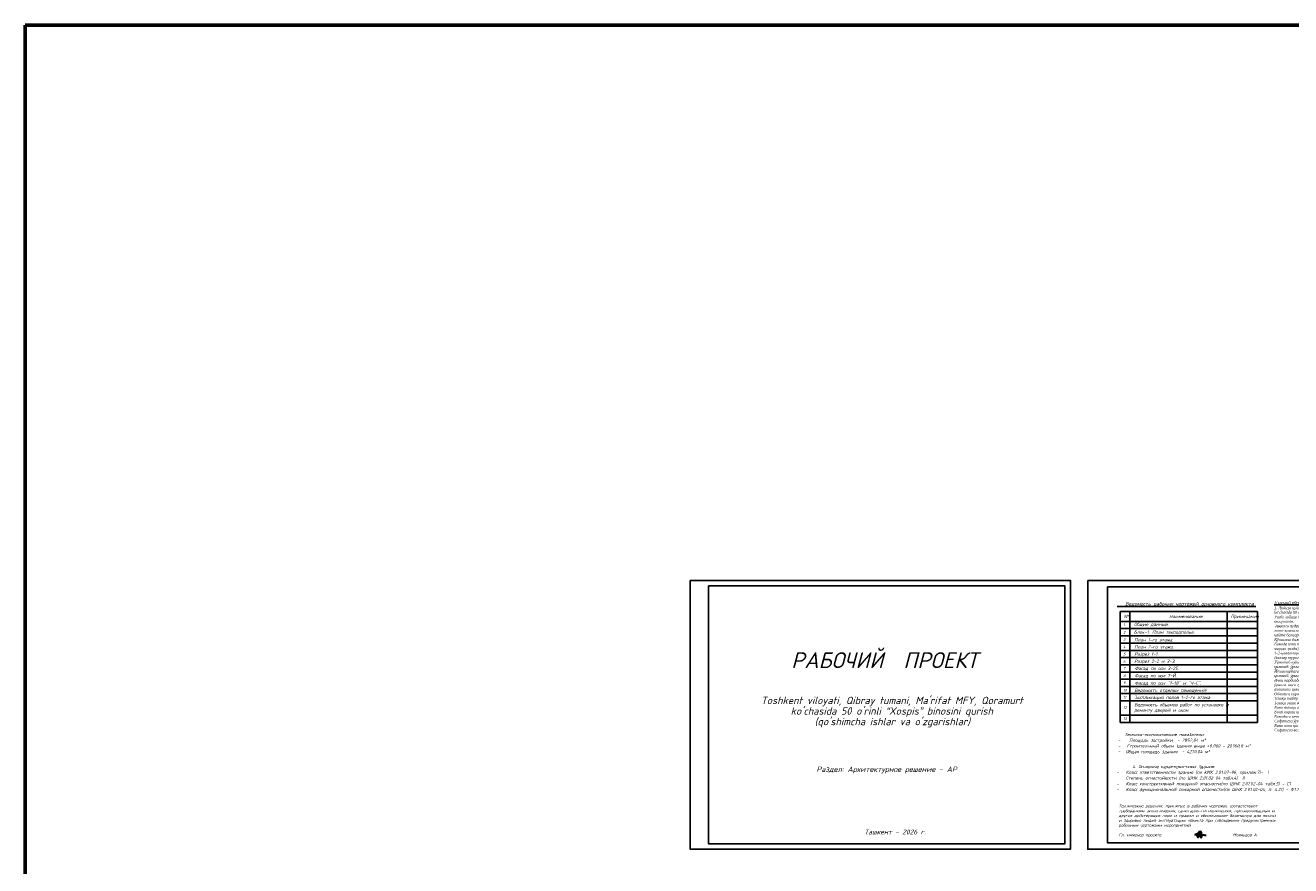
# Model space of a CAD drawing. Header units: millimetres. Extents: x 1112040 to 6903494, y -332921 to -150905.
# Tile 9 of 153: x 1198252 to 1338073, y -243758 to -150905. Entities that reach past the tile are written whole.
import ezdxf

# ---------------------------------------------------------------- set-up
doc = ezdxf.new("R2010")
doc.units = ezdxf.units.MM
doc.styles.add('RomanS', font='times.ttf')
doc.styles.get("Standard").update_dxf_attribs({"font": 'isocpeui.ttf'})
doc.styles.add('style1', font='isocpeui.ttf', dxfattribs={"height": 80})
doc.styles.add('Tahoma', font='tahoma.ttf')

# ---------------------------------------------------------------- blocks, each defined once
blk = doc.blocks.new('A$C4c4061ee')
at = {"color": 184, "lineweight": 30}
blk.add_spline([(-40, -7), (-37, 4), (-34, 8), (-31, 0), (-24, -16), (-17, -23), (-14, -23), (-13, -18), (-13, 13), (-8, 25), (-4, 27), (-3, 21), (-6, 13), (-4, 8), (-4, -10), (-2, -13), (3, -10), (10, 6), (13, 19), (8, 29), (5, 27), (2, 17), (1, -1), (3, -14), (7, -25), (11, -25), (15, -21), (17, -17), (17, -10), (12, 2), (6, 7), (-3, 10), (-10, 12), (-17, 12), (-21, 11), (-22, 8), (-20, 5), (-14, 4), (-1, 2), (11, 1), (22, -1), (38, -3), (43, -4), (49, -4), (55, -6)], degree=3, dxfattribs=at)

msp = doc.modelspace()

# ---------------------------------------------------------------- linework, layer by layer
for p, q in [((1318914.5, -215138.4), (1334219.5, -215138.4)), ((1319222.6, -215676.2), (1319222.6, -227938)), ((1334393.2, -215676.2), (1319222.6, -215676.2)), ((1320304.1, -215676.2), (1320304.1, -227938)), ((1331054.8, -227938), (1331054.8, -215676.2)), ((1334393.2, -227938), (1334393.2, -215676.2)), ((1334393.2, -216766.8), (1319222.6, -216766.8)), ((1334393.2, -217566.6), (1319222.6, -217566.6)), ((1334393.2, -218366.4), (1319222.6, -218366.4)), ((1334393.2, -219166.1), (1319222.6, -219166.1)), ((1334393.2, -219965.9), (1319222.6, -219965.9)), ((1334393.2, -220760.6), (1319222.6, -220760.6)), ((1334393.2, -221557.8), (1319222.6, -221557.8)), ((1334393.2, -222357.5), (1319222.6, -222357.5)), ((1334393.2, -223152.2), (1319222.6, -223152.2)), ((1334393.2, -223949.4), (1319222.6, -223949.4)), ((1334393.2, -224744.1), (1319222.6, -224744.1)), ((1334393.2, -225528.5), (1319222.6, -225528.5)), ((1334393.2, -227138.3), (1319222.6, -227138.3)), ((1334393.2, -227938), (1319222.6, -227938))]:
    msp.add_line(p, q)
at = {"color": 1, "lineweight": 60, "ltscale": 100}
msp.add_lwpolyline([(1198252, -150904.9), (2155604.1, -150904.9), (2155604.1, -261182.8), (1198252, -261182.8)], close=True, dxfattribs=at)
for points in [[(1271726.5, -212237.9), (1313730.7, -212237.9), (1313730.7, -241937.9), (1271726.5, -241937.9), (1271726.5, -212237.9)], [(1315648.4, -212237.9), (1357648.4, -212237.9), (1357648.4, -241937.9), (1315648.4, -241937.9), (1315648.4, -212237.9)]]:
    msp.add_lwpolyline(points)
for points in [[(1273726.5, -212837.9), (1313126.5, -212837.9), (1313126.5, -241337.9), (1273726.5, -241337.9)], [(1317848.4, -212937.9), (1356948.4, -212937.9), (1356948.4, -241237.9), (1317848.4, -241237.9)]]:
    msp.add_lwpolyline(points, close=True)

# ---------------------------------------------------------------- block references
at = {"xscale": 12.40080862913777, "yscale": 12.40080862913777, "zscale": 12.40080862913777}
msp.add_blockref('A$C4c4061ee', (1328051.5, -240328), dxfattribs=at)

# ---------------------------------------------------------------- texts
for s, p in [('2', (1319569.8, -218124.3)), ('1', (1319569.8, -217274.7)), ('4', (1319569.8, -219734.6)), ('3', (1319569.8, -218927.7)), ('5', (1319569.8, -220515.7)), ('7', (1319569.8, -222099)), ('6', (1319569.8, -221345.5)), ('9', (1319569.8, -223690.8)), ('8', (1319569.8, -222909.9)), ('10', (1319569.8, -224515.5)), ('11', (1319569.8, -225300)), ('12', (1319569.8, -226433.2)), ('13', (1319569.8, -227664.3))]:
    msp.add_text(s, height=291.6).set_placement(p)
at = {"style": 'style1'}
for s, height, p in [('РАБОЧИЙ  ПРОЕКТ', 1750.107, (1282883.9, -221928.1)), ('Раздел: Архитектурное решение - АР', 583.369, (1285669.5, -233393.3)), ('Ташкент - 2026 г.', 534.755, (1290974.7, -240300.4))]:
    msp.add_text(s, height=height, dxfattribs=at).set_placement(p)
at = {"ltscale": 100, "attachment_point": 1, "style": 'style1'}
for s, insert, char_height, width in [('Ведомость рабочих чертежей основного комплекта', (1319793, -214621.6), 400, 18291.598), ('№', (1319623.1, -216039.2), 360.9, 391.672), ('Наименование', (1324650.2, -216039.2), 360.855, 3477.229), ('Примечание', (1331446.8, -216039.2), 360.86, 2830.158), ('Блок-1. План техподполье.', (1320738, -217773.2), 360.855, 6732.24), ('Общие данные.', (1320760.7, -216913.9), 360.855, 4885.632), ('План 1-го этажа.', (1320789, -218620.1), 360.855, 5111.685), ('План 2-го этажа.', (1320789, -219398.7), 360.855, 4641.477), ('Разрез 1-1.', (1320789, -220184.8), 360.855, 4490.58), ('Разрез 2-2 и 3-3.', (1320789, -220993.2), 360.855, 5984.468), ('Фасад по оси 3-25.', (1320846.7, -221779.2), 360.855, 5321.043), ('Фасад по оси Т-Й.', (1320830, -222576.4), 360.855, 7880.255), ('Фасад по оси "1-18" и "Ч-С".', (1320830, -223405.6), 360.855, 8033.113), ('Экспликация полов 1-2-го этажа', (1320787.9, -224984.7), 360.855, 9798.486), ('Ведомость отделки помещений', (1320787.9, -224200.3), 360.855, 7764.347), ('Ведомость объемов работ по установке и ремонту дверей и окон.', (1320787.9, -225789.6), 360.855, 9831.183)]:
    msp.add_mtext(s, dxfattribs=dict(at, insert=insert, char_height=char_height, width=width))
at = {"attachment_point": 1, "style": 'RomanS'}
for s, insert, char_height, width in [('{\\fTimes New Roman|b0|i1|c204|p18;\\LУмумий кўрсатмалар\\P\\H0.85714x;\\l1. Лойиҳа қуйидаги объектни назарда тутади.  "Toshkent viloyati, Qibray tumani, Ma\'rifat MFY, Qoramurt ko\'chasida 50 o\'rinli “Xospis” binosini qurish (qo\'shimcha ishlar va o\'zgarishlar)".\\H1.31563x; \\H0.76009x;\\PУшбу лойиҳа бундан олдин ҳам экспертизадан ўтказилган ва Ҳудудда қурилиш-монтаж ишлари амалга \\H1.21042x; \\H0.82616x;оширилган. \\H1.22025x; \\H0.8195x;\\P Аввалги пудрат ташкилотининг ишлари етарли талабга жавоб бермаганлиги, ишлардаги \\H1.22959x; \\H0.81328x;хато-камчиликлари кўплиги, кўплаб иш турларини бажармаганликлари сабабли объектда айрим ишлар \\H1.2391x; \\H0.80704x;қайта бажарилди ва қўшимчалар киритилди. \\H1.23593x; \\H0.80911x;\\PҚўшимча бажарилган ишлар қуйидагича:\\H1.23698x; \\H0.80842x;\\PБинода ички пардозлаш ишлари амалга оширилади. (Хоналарнинг хизмат кўрсатиш мақсадидан келиб \\H1.23663x; \\H0.80865x;чиққан ҳолда)\\H1.23675x; \\H0.80857x;\\P1-2-қаватларда поллар холати кўриб чиқилиб сифатсиз ва ўрнатилмаган қисмларига  қайта ётқизилади.\\H1.23671x; \\H0.8086x;\\PПоллар турига мос равишда плинтуслар ўрнатилади. \\H1.23672x; \\H0.80859x;\\PЎрнатиб қўйилган ички эшиклар ранглари ХОСПИС фалсафасига мос келмаганлиги сабабли  демонтаж \\H1.46455x; \\H0.6828x;қилиниб, ўрнига  янги эшиклар ўрнатилади.\\H1.27469x; \\H0.7845x;\\PЙўлаклардаги МДФ белбоғлар ранглари ХОСПИС фалсафасига мос келмаганлиги сабабли  демонтаж \\H1.45189x; \\H0.68876x;қилиниб, ўрнига  янги МДФ белбоғлар ўрнатилади. \\fISOCPEUR|b0|i1|c204|p34;\\H1.27891x; \\H0.78191x;\\P\\fTimes New Roman|b0|i1|c204|p18;Ички пардоздаги девор гулқоғозлари ХОСПИС фалсафасига мос келмаганлиги сабабли  демонтаж қилиниб, \\H1.22266x; \\H0.81789x;\\Pўрнига  янги гулқоғозлар ёпиштирилади.\\fISOCPEUR|b0|i1|c204|p34;\\H1.24141x; \\H0.80554x;\\P\\fTimes New Roman|b0|i1|c204|p18;Бинонинг цокол қисми Гранит билан қопланади.\\H1.23516x; \\H0.80961x;\\PОбектга кириш қисмидаги крилцо ва пандусларга гранит плиткалар қопланади. \\H1.23724x; \\H0.80825x;\\PТашқи тайёр ҳолдаги девор устига 2 қатламда лак билан бўялади.\\H1.23655x; \\H0.8087x;\\PТашқи эшик ва деразалар ён бағирлари (откослари) таьмирланади.\\H1.23678x; \\H0.80855x;\\PБино ташқи айвонлари (Терасса) пол қисмларига Керамогранит плиткалар ётқизилади.\\H1.2367x; \\H0.8086x;\\PБино кириш қисмларига соябон (козиреклар) ўрнатилади.\\H1.23673x; \\H0.80859x;\\PБинодаги метал конструкциялар юзалари мойли бўёқ билан бўяб берилади.  \\H1.23672x; \\H0.80859x;\\PСифатсиз ўрнатилган ПВХ подоконниклар демонтаж қилиб қайта ўрнатилади.\\H1.23672x; \\H0.80859x;\\PБино ички қисмига декоратив МДФ панеллар ўрнатилади.\\H1.23672x; \\H0.80859x;\\PСифатсиз ва таьмирталаб ҳолатдаги эшик ва деразалар қисмлари янгиси билан алмаштирилади.  \\H1.23672x; }', (1336257.5, -214531.8), 350, 20690.965), ('{\\fISOCPEUR|b0|i1|c204|p34;Технические решения, принятые в рабочих чертежах, соответствуют требованиям экологических, санитарно-гигиенических, противопожарных и других действующих норм и правил и обеспечивают безопасную для жизни и здоровья людей эксплуатацию объекта при соблюдении предусмотренных рабочими чертежами мероприятий\\P\\PГл. инженер проекта \\fISOCPEUR|b0|i1|c0|p34;                  \\L        \\l   \\fISOCPEUR|b0|i1|c204|p34;    \\fISOCPEUR|b0|i1|c0|p34; \\fISOCPEUR|b0|i1|c204|p34;Махмудов А.                              }', (1319064.8, -236994.9), 320, 15605.796)]:
    msp.add_mtext(s, dxfattribs=dict(at, insert=insert, char_height=char_height, width=width))
at = {"ltscale": 100, "insert": (1278866.5, -225091.9), "char_height": 812.25, "width": 30724.842, "attachment_point": 1, "line_spacing_factor": 0.862598}
msp.add_mtext("\\pi677.61802;Toshkent viloyati, Qibray tumani, Ma'rifat MFY, Qoramurt \\P\\pi3956.15439;ko'chasida 50 o'rinli “Xospis” binosini qurish \\P\\pi6614.11944;(qo'shimcha ishlar va o'zgarishlar) ", dxfattribs=at)
at = {"ltscale": 100, "char_height": 350, "attachment_point": 1, "line_spacing_factor": 1.080792, "style": 'Tahoma'}
for s, insert, width in [('\\pi-700,l700,t1050;{\\fISOCPEUR|b0|i1|c204|p34;   Технико\\fISOCPEUR|b0|i1|c0|p34;-\\fISOCPEUR|b0|i1|c204|p34;экономические показатели \\P\\fISOCPEUR|b0|i1|c0|p34;-   \\fISOCPEUR|b0|i1|c204|p34; Площадь застройки  \\fISOCPEUR|b0|i1|c0|p34;- 2852,84 \\fISOCPEUR|b0|i1|c204|p34;м\\fISOCPEUR|b0|i1|c0|p34;² \\P\\pi-1050,l1050;-   \\fISOCPEUR|b0|i1|c204|p34;Строительный объем здания выше \\fISOCPEUR|b0|i1|c0|p34;±0.000 - 20360,8 \\fISOCPEUR|b0|i1|c204|p34;м\\fISOCPEUR|b0|i1|c0|p34;³ \\P\\pi-350,l350,t350,700,1400;-^I  \\fISOCPEUR|b0|i1|c204|p34;Общая площадь здания  \\fISOCPEUR|b0|i1|c0|p34;- 4270.04 \\fISOCPEUR|b0|i1|c204|p34;м\\fISOCPEUR|b0|i1|c0|p34;²\\fTahoma|b0|i0|c204|p34;\\H0.8x;\\T0.95;\\C0; }', (1318978.8, -229088.7), 13868.751), ('\\A1;\\pi-350,l350,t2121.21;{\\fISOCPEUR|b0|i1|c0|p34;       4. \\fISOCPEUR|b0|i1|c204|p34;Основные характеристики здания\\fISOCPEUR|b0|i1|c0|p34;:\\P\\pi0,l0,t1000.0025;\\A0;-^I\\fISOCPEUR|b0|i1|c204|p34;Класс ответственности здания \\fISOCPEUR|b0|i1|c0|p34;(\\fISOCPEUR|b0|i1|c204|p34;по КМК \\fISOCPEUR|b0|i1|c0|p34;2.01.07-96, \\fISOCPEUR|b0|i1|c204|p34;прилож\\fISOCPEUR|b0|i1|c0|p34;.7)-  I \\P-^I\\fISOCPEUR|b0|i1|c204|p34;Степень огнестойкости \\fISOCPEUR|b0|i1|c0|p34;(\\fISOCPEUR|b0|i1|c204|p34;по ШНК \\fISOCPEUR|b0|i1|c0|p34;2.01.02-04 \\fISOCPEUR|b0|i1|c204|p34;табл\\fISOCPEUR|b0|i1|c0|p34;.4) -II\\P-^I\\fISOCPEUR|b0|i1|c204|p34;Класс конструктивной пожарной опасности\\fISOCPEUR|b0|i1|c0|p34;(\\fISOCPEUR|b0|i1|c204|p34;по ШНК \\fISOCPEUR|b0|i1|c0|p34;2.01.02-04 \\fISOCPEUR|b0|i1|c204|p34;табл\\fISOCPEUR|b0|i1|c0|p34;.5) - \\fISOCPEUR|b0|i1|c204|p34;С\\fISOCPEUR|b0|i1|c0|p34;1\\P-^I\\fISOCPEUR|b0|i1|c204|p34;Класс функциональной пожарной опасности\\fISOCPEUR|b0|i1|c0|p34;(\\fISOCPEUR|b0|i1|c204|p34;по ШНК \\fISOCPEUR|b0|i1|c0|p34;2.01.02-04, \\fISOCPEUR|b0|i1|c204|p34;п\\fISOCPEUR|b0|i1|c0|p34;. 4.21) - \\fISOCPEUR|b0|i1|c204|p34;Ф\\fISOCPEUR|b0|i1|c0|p34;1.1\\fArial Narrow|b0|i0|c204|p34;\\C7; }', (1318849.9, -232632.8), 19063.395)]:
    msp.add_mtext(s, dxfattribs=dict(at, insert=insert, width=width))

doc.saveas('drawing.dxf')
